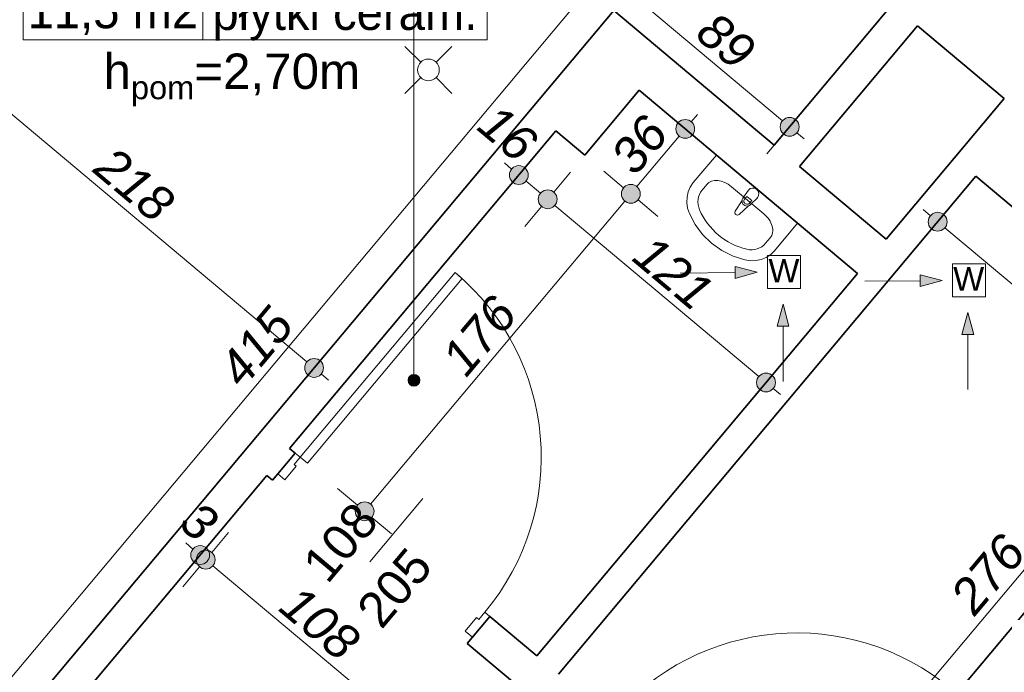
# Model space of a CAD drawing. Header units: millimetres. Extents: x -13944 to 84772, y -78836 to -35317.
# Tile 76 of 85: x 53567 to 57750, y -60520 to -57749. Entities that reach past the tile are written whole.
import ezdxf
from ezdxf.enums import TextEntityAlignment as Align

# ---------------------------------------------------------------- set-up
doc = ezdxf.new("R2010")
doc.units = ezdxf.units.MM
doc.header["$MEASUREMENT"] = 0
for name, color, linetype, lineweight in [('0_Nr_pióra__3', 7, 'Continuous', 20), ('_podkład_Nr_pióra__1', 7, 'Continuous', 0), ('Drzwi ArchiCAD_Nr_pióra__1', 7, 'Continuous', 0), ('Instalacje - Went_Klim_Nr_pióra__42', 150, 'Continuous', 13), ('Instalacje - Wod_Kan_Nr_pióra__22', 8, 'Continuous', 13), ('Konstrukcja - Ściany zew_Nr_pióra__6', 7, 'Continuous', 35), ('Metryczki pomieszczeń ArchiCADa_Nr_pióra__1', 7, 'Continuous', 0), ('Wnetrze - Sanitariaty_Nr_pióra__22', 8, 'Continuous', 13), ('Wymiarowanie - Ogólne_Nr_pióra__82', 114, 'Continuous', 13), ('Znaczniki drzwi ArchiCADa_Nr_pióra__1', 7, 'Continuous', 0), ('Znaczniki drzwi ArchiCADa_Nr_pióra__7', 7, 'Continuous', 70)]:
    doc.layers.add(name, color=color, linetype=linetype, lineweight=lineweight)
for name, color, linetype in [('_podkład', 7, 'Continuous'), ('Elementy modelu - Strefy', 7, 'Continuous'), ('Wymiarowanie - Ogólne', 7, 'Continuous')]:
    doc.layers.add(name, color=color, linetype=linetype)
doc.styles.add('GENERATED_STYLE_1', font='txt')
doc.styles.add('GENERATED_STYLE_2', font='txt')
doc.styles.add('GENERATED_STYLE_3', font='txt')
doc.styles.add('GENERATED_STYLE_4', font='txt')
doc.dimstyles.new('GENERATED_STYLE__1', dxfattribs={"dimtxt": 150, "dimasz": 152, "dimexe": 0.18, "dimexo": 0, "dimgap": 0.09, "dimtad": 1, "dimlfac": 0.1, "dimzin": 0, "dimdsep": 46, "dimtxsty": 'GENERATED_STYLE_3', "dimblk": 'ARROWHEAD_11', "dimblk1": 'ARROWHEAD_11', "dimblk2": 'ARROWHEAD_11', "dimcen": 0.09, "dimclrd": 114, "dimclre": 114, "dimclrt": 114, "dimazin": 0, "dimtfac": 1, "dimtdec": 4, "dimtmove": 0, "dimatfit": 3, "dimfxl": 1, "dimtolj": 1, "dimtzin": 0, "dimarcsym": 0})

# ---------------------------------------------------------------- blocks, each defined once
blk = doc.blocks.new('Magazyn_2_33_34', base_point=(54344.5, -57598.1))
at = {"layer": 'Metryczki pomieszczeń ArchiCADa_Nr_pióra__1', "linetype": 'Continuous'}
for p, q in [((53581.3, -57315.3), (55552.6, -57315.3)), ((53581.3, -57833.9), (53581.3, -57315.3)), ((53619.4, -57341.2), (54306.3, -57341.2)), ((53619.4, -57567.5), (53619.4, -57341.2)), ((54306.3, -57341.2), (54306.3, -57567.5)), ((54344.5, -57315.3), (54344.5, -57833.9)), ((55552.6, -57315.3), (55552.6, -57833.9)), ((53581.3, -57598.1), (55552.6, -57598.1)), ((54306.3, -57567.5), (53619.4, -57567.5)), ((55552.6, -57833.9), (53581.3, -57833.9))]:
    blk.add_line(p, q, dxfattribs=at)
at = {"layer": 'Metryczki pomieszczeń ArchiCADa_Nr_pióra__1'}
for tag, height, style, p in [('ROOM_NUMBER', 180, 'GENERATED_STYLE_2', (53962.9, -57443.2)), ('ROOM_NAME', 150, 'GENERATED_STYLE_1', (54948.6, -57469.7)), ('ROOM_CALC_AREA', 150, 'GENERATED_STYLE_1', (53962.9, -57710.2)), ('floor_f', 150, 'GENERATED_STYLE_1', (54948.6, -57717.2))]:
    blk.add_attdef(tag, text='', height=height, dxfattribs=dict(at, style=style)).set_placement(p, align=Align.MIDDLE_CENTER)
blk = doc.blocks.new('*D86')
at = {"layer": 'Wymiarowanie - Ogólne_Nr_pióra__82', "linetype": 'Continuous'}
for points in [[(58311.9, -55950.1), (58308.9, -55934.8), (58300.2, -55921.8), (58287.2, -55913.1), (58271.9, -55910.1), (58256.6, -55913.1), (58243.7, -55921.8), (58235, -55934.8), (58231.9, -55950.1), (58235, -55965.4), (58243.7, -55978.4), (58256.6, -55987), (58271.9, -55990.1), (58287.2, -55987), (58300.2, -55978.4), (58308.9, -55965.4)], [(61268.6, -58430.2), (61265.5, -58414.8), (61256.9, -58401.9), (61243.9, -58393.2), (61228.6, -58390.2), (61213.3, -58393.2), (61200.3, -58401.9), (61191.6, -58414.8), (61188.6, -58430.2), (61191.6, -58445.5), (61200.3, -58458.4), (61213.3, -58467.1), (61228.6, -58470.2), (61243.9, -58467.1), (61256.9, -58458.4), (61265.5, -58445.5)]]:
    blk.add_hatch(color=256, dxfattribs=at).paths.add_polyline_path(points)
for p, q in [((58297.6, -55919.4), (58368.3, -55835.2)), ((58175.5, -56065), (58246.2, -55980.7)), ((58302.6, -55975.8), (61197.9, -58404.4)), ((61254.3, -58399.5), (61325, -58315.2)), ((61132.2, -58545.1), (61202.9, -58460.8)), ((61259.2, -58455.9), (61289.9, -58481.6))]:
    blk.add_line(p, q, dxfattribs=at)
for centre in [(58271.9, -55950.1), (61228.6, -58430.2)]:
    blk.add_circle(centre, 40, dxfattribs=at)
at = {"layer": 'Wymiarowanie - Ogólne_Nr_pióra__82', "insert": (59638.7, -57057.4), "char_height": 150, "attachment_point": 7, "rotation": 320.0098, "style": 'GENERATED_STYLE_3'}
blk.add_mtext('\\A1;{\\fArial|b0|i1|c238|p38;386}', dxfattribs=at)
blk = doc.blocks.new('ARROWHEAD_11')
at = {"color": 0, "linetype": 'Continuous', "lineweight": 0}
blk.add_line((0, 0), (-1, 0), dxfattribs=at)
at = {"color": 0, "linetype": 'Continuous', "lineweight": 0, "const_width": 0.25, "flags": 128}
blk.add_lwpolyline([(-0.125, 0, 1), (0.125, 0, 1)], format="xyb", close=True, dxfattribs=at)
blk = doc.blocks.new('*D101')
at = {"layer": 'Wymiarowanie - Ogólne_Nr_pióra__82', "linetype": 'Continuous'}
for points in [[(39276.8, -39330.7), (39273.8, -39315.4), (39265.1, -39302.4), (39252.1, -39293.7), (39236.8, -39290.7), (39221.5, -39293.7), (39208.5, -39302.4), (39199.9, -39315.4), (39196.8, -39330.7), (39199.9, -39346), (39208.5, -39359), (39221.5, -39367.6), (39236.8, -39370.7), (39252.1, -39367.6), (39265.1, -39359), (39273.8, -39346)], [(61589.9, -58047.1), (61586.9, -58031.8), (61578.2, -58018.8), (61565.2, -58010.1), (61549.9, -58007.1), (61534.6, -58010.1), (61521.6, -58018.8), (61513, -58031.8), (61509.9, -58047.1), (61513, -58062.4), (61521.6, -58075.4), (61534.6, -58084), (61549.9, -58087.1), (61565.2, -58084), (61578.2, -58075.4), (61586.9, -58062.4)]]:
    blk.add_hatch(color=256, dxfattribs=at).paths.add_polyline_path(points)
for p, q in [((39262.5, -39300), (39333.2, -39215.7)), ((39175.5, -39279.3), (39206.2, -39305)), ((39140.4, -39445.6), (39211.1, -39361.3)), ((39267.5, -39356.4), (61519.3, -58021.4)), ((61575.6, -58016.4), (61646.3, -57932.2)), ((61453.5, -58162), (61524.2, -58077.7)), ((61580.6, -58072.8), (61611.2, -58098.5))]:
    blk.add_line(p, q, dxfattribs=at)
for centre in [(39236.8, -39330.7), (61549.9, -58047.1)]:
    blk.add_circle(centre, 40, dxfattribs=at)
at = {"layer": 'Wymiarowanie - Ogólne_Nr_pióra__82', "insert": (50150.5, -48446), "char_height": 150, "attachment_point": 7, "rotation": 320.0098, "style": 'GENERATED_STYLE_3'}
blk.add_mtext('\\A1;{\\fArial|b0|i1|c238|p38;2 912,5}', dxfattribs=at)
blk = doc.blocks.new('*D480')
at = {"layer": 'Wymiarowanie - Ogólne_Nr_pióra__82', "linetype": 'Continuous'}
for points in [[(53187.6, -57826.7), (53184.6, -57811.4), (53175.9, -57798.4), (53162.9, -57789.7), (53147.6, -57786.7), (53132.3, -57789.7), (53119.3, -57798.4), (53110.7, -57811.4), (53107.6, -57826.7), (53110.7, -57842), (53119.3, -57855), (53132.3, -57863.6), (53147.6, -57866.7), (53162.9, -57863.6), (53175.9, -57855), (53184.6, -57842)], [(54857.8, -59227.7), (54854.8, -59212.4), (54846.1, -59199.4), (54833.2, -59190.7), (54817.8, -59187.7), (54802.5, -59190.7), (54789.6, -59199.4), (54780.9, -59212.4), (54777.8, -59227.7), (54780.9, -59243), (54789.6, -59256), (54802.5, -59264.6), (54817.8, -59267.7), (54833.2, -59264.6), (54846.1, -59256), (54854.8, -59243)]]:
    blk.add_hatch(color=256, dxfattribs=at).paths.add_polyline_path(points)
for p, q in [((53178.3, -57852.4), (54787.2, -59202)), ((53051.2, -57941.6), (53121.9, -57857.3)), ((54843.5, -59197), (54914.2, -59112.8)), ((54721.4, -59342.6), (54792.1, -59258.3)), ((54848.5, -59253.4), (54879.1, -59279.1))]:
    blk.add_line(p, q, dxfattribs=at)
blk.add_circle((54817.8, -59227.7), 40, dxfattribs=at)
at = {"layer": 'Wymiarowanie - Ogólne_Nr_pióra__82', "insert": (53871.2, -58394.5), "char_height": 150, "attachment_point": 7, "rotation": 320.0098, "style": 'GENERATED_STYLE_3'}
blk.add_mtext('\\A1;{\\fArial|b0|i1|c238|p38;218}', dxfattribs=at)
blk = doc.blocks.new('*D495')
at = {"layer": 'Wymiarowanie - Ogólne_Nr_pióra__82', "linetype": 'Continuous'}
for points in [[(54592.7, -55401.7), (54589.7, -55386.3), (54581, -55373.4), (54568, -55364.7), (54552.7, -55361.7), (54537.4, -55364.7), (54524.4, -55373.4), (54515.7, -55386.3), (54512.7, -55401.7), (54515.7, -55417), (54524.4, -55429.9), (54537.4, -55438.6), (54552.7, -55441.7), (54568, -55438.6), (54581, -55429.9), (54589.7, -55417)], [(51411.5, -59194.1), (51408.5, -59178.8), (51399.8, -59165.8), (51386.8, -59157.2), (51371.5, -59154.1), (51356.2, -59157.2), (51343.3, -59165.8), (51334.6, -59178.8), (51331.5, -59194.1), (51334.6, -59209.4), (51343.3, -59222.4), (51356.2, -59231.1), (51371.5, -59234.1), (51386.8, -59231.1), (51399.8, -59222.4), (51408.5, -59209.4)]]:
    blk.add_hatch(color=256, dxfattribs=at).paths.add_polyline_path(points)
for p, q in [((54437.8, -55305.3), (54522.1, -55375.9)), ((54604.1, -55340.4), (54578.4, -55371)), ((54583.3, -55427.4), (54667.6, -55498)), ((54527, -55432.3), (51397.2, -59163.5)), ((51256.6, -59097.7), (51340.9, -59168.4)), ((51345.8, -59224.8), (51320.1, -59255.4)), ((51402.2, -59219.8), (51486.5, -59290.5))]:
    blk.add_line(p, q, dxfattribs=at)
for centre in [(54552.7, -55401.7), (51371.5, -59194.1)]:
    blk.add_circle(centre, 40, dxfattribs=at)
at = {"layer": 'Wymiarowanie - Ogólne_Nr_pióra__82', "insert": (52829.4, -57409.4), "char_height": 150, "attachment_point": 7, "rotation": 50.0098, "style": 'GENERATED_STYLE_3'}
blk.add_mtext('\\A1;{\\fArial|b0|i1|c238|p38;495}', dxfattribs=at)
blk = doc.blocks.new('*D496')
at = {"layer": 'Wymiarowanie - Ogólne_Nr_pióra__82', "linetype": 'Continuous'}
for points in [[(56023, -57619.2), (56019.9, -57603.9), (56011.3, -57591), (55998.3, -57582.3), (55983, -57579.2), (55967.7, -57582.3), (55954.7, -57591), (55946, -57603.9), (55943, -57619.2), (55946, -57634.5), (55954.7, -57647.5), (55967.7, -57656.2), (55983, -57659.2), (55998.3, -57656.2), (56011.3, -57647.5), (56019.9, -57634.5)], [(53355.8, -60798.9), (53352.8, -60783.6), (53344.1, -60770.6), (53331.1, -60762), (53315.8, -60758.9), (53300.5, -60762), (53287.5, -60770.6), (53278.9, -60783.6), (53275.8, -60798.9), (53278.9, -60814.2), (53287.5, -60827.2), (53300.5, -60835.9), (53315.8, -60838.9), (53331.1, -60835.9), (53344.1, -60827.2), (53352.8, -60814.2)]]:
    blk.add_hatch(color=256, dxfattribs=at).paths.add_polyline_path(points)
for p, q in [((55952.3, -57593.5), (55868.1, -57522.8)), ((56097.9, -57715.6), (56013.6, -57644.9)), ((53341.5, -60768.3), (55957.3, -57649.9)), ((53285.2, -60773.2), (53200.9, -60702.5)), ((53264.4, -60860.2), (53290.1, -60829.6)), ((53430.8, -60895.3), (53346.5, -60824.6))]:
    blk.add_line(p, q, dxfattribs=at)
for centre in [(55983, -57619.2), (53315.8, -60798.9)]:
    blk.add_circle(centre, 40, dxfattribs=at)
at = {"layer": 'Wymiarowanie - Ogólne_Nr_pióra__82', "insert": (54516.7, -59320.6), "char_height": 150, "attachment_point": 7, "rotation": 50.0098, "style": 'GENERATED_STYLE_3'}
blk.add_mtext('\\A1;{\\fArial|b0|i1|c238|p38;415}', dxfattribs=at)
blk = doc.blocks.new('*D498')
at = {"layer": 'Wymiarowanie - Ogólne_Nr_pióra__82', "linetype": 'Continuous'}
for points in [[(56196.4, -57631.9), (56193.4, -57616.6), (56184.7, -57603.6), (56171.7, -57594.9), (56156.4, -57591.9), (56141.1, -57594.9), (56128.1, -57603.6), (56119.5, -57616.6), (56116.4, -57631.9), (56119.5, -57647.2), (56128.1, -57660.2), (56141.1, -57668.8), (56156.4, -57671.9), (56171.7, -57668.8), (56184.7, -57660.2), (56193.4, -57647.2)], [(56878.3, -58203.8), (56875.3, -58188.5), (56866.6, -58175.6), (56853.6, -58166.9), (56838.3, -58163.8), (56823, -58166.9), (56810, -58175.6), (56801.3, -58188.5), (56798.3, -58203.8), (56801.3, -58219.1), (56810, -58232.1), (56823, -58240.8), (56838.3, -58243.8), (56853.6, -58240.8), (56866.6, -58232.1), (56875.3, -58219.1)]]:
    blk.add_hatch(color=256, dxfattribs=at).paths.add_polyline_path(points)
for p, q in [((56182.1, -57601.2), (56252.8, -57516.9)), ((56095.1, -57580.5), (56125.8, -57606.2)), ((56060, -57746.8), (56130.7, -57662.5)), ((56187.1, -57657.6), (56807.7, -58178.1)), ((56864, -58173.2), (56934.7, -58088.9)), ((56868.9, -58229.5), (56899.6, -58255.3)), ((56741.9, -58318.8), (56812.6, -58234.5))]:
    blk.add_line(p, q, dxfattribs=at)
for centre in [(56156.4, -57631.9), (56838.3, -58203.8)]:
    blk.add_circle(centre, 40, dxfattribs=at)
at = {"layer": 'Wymiarowanie - Ogólne_Nr_pióra__82', "insert": (56429.4, -57821.7), "char_height": 150, "attachment_point": 7, "rotation": 320.0098, "style": 'GENERATED_STYLE_3'}
blk.add_mtext('\\A1;{\\fArial|b0|i1|c238|p38;89}', dxfattribs=at)
blk = doc.blocks.new('*D505')
at = {"layer": 'Wymiarowanie - Ogólne_Nr_pióra__82', "linetype": 'Continuous'}
for points in [[(59179.4, -59721.6), (59176.3, -59706.3), (59167.6, -59693.3), (59154.7, -59684.6), (59139.4, -59681.6), (59124.1, -59684.6), (59111.1, -59693.3), (59102.4, -59706.3), (59099.4, -59721.6), (59102.4, -59736.9), (59111.1, -59749.9), (59124.1, -59758.5), (59139.4, -59761.6), (59154.7, -59758.5), (59167.6, -59749.9), (59176.3, -59736.9)], [(55941, -63581), (55938, -63565.7), (55929.3, -63552.8), (55916.3, -63544.1), (55901, -63541), (55885.7, -63544.1), (55872.7, -63552.8), (55864, -63565.7), (55861, -63581), (55864, -63596.3), (55872.7, -63609.3), (55885.7, -63618), (55901, -63621), (55916.3, -63618), (55929.3, -63609.3), (55938, -63596.3)]]:
    blk.add_hatch(color=256, dxfattribs=at).paths.add_polyline_path(points)
for p, q in [((59108.7, -59695.9), (59024.5, -59625.2)), ((59165.1, -59690.9), (59190.8, -59660.3)), ((55926.7, -63550.4), (59113.7, -59752.2)), ((59254.3, -59818), (59170, -59747.3)), ((55870.4, -63555.3), (55786.1, -63484.6)), ((55849.6, -63642.3), (55875.3, -63611.7)), ((56015.9, -63677.5), (55931.6, -63606.8))]:
    blk.add_line(p, q, dxfattribs=at)
for centre in [(59139.4, -59721.6), (55901, -63581)]:
    blk.add_circle(centre, 40, dxfattribs=at)
at = {"layer": 'Wymiarowanie - Ogólne_Nr_pióra__82', "insert": (57387.5, -61762.8), "char_height": 150, "attachment_point": 7, "rotation": 50.001, "style": 'GENERATED_STYLE_3'}
blk.add_mtext('\\A1;{\\fArial|b0|i1|c238|p38;504}', dxfattribs=at)
blk = doc.blocks.new('*D506')
at = {"layer": 'Wymiarowanie - Ogólne_Nr_pióra__82', "linetype": 'Continuous'}
for points in [[(57507.1, -58606.9), (57504.1, -58591.6), (57495.4, -58578.6), (57482.4, -58569.9), (57467.1, -58566.9), (57451.8, -58569.9), (57438.8, -58578.6), (57430.2, -58591.6), (57427.1, -58606.9), (57430.2, -58622.2), (57438.8, -58635.2), (57451.8, -58643.9), (57467.1, -58646.9), (57482.4, -58643.9), (57495.4, -58635.2), (57504.1, -58622.2)], [(58541.5, -59474.6), (58538.5, -59459.3), (58529.8, -59446.3), (58516.9, -59437.6), (58501.5, -59434.6), (58486.2, -59437.6), (58473.3, -59446.3), (58464.6, -59459.3), (58461.5, -59474.6), (58464.6, -59489.9), (58473.3, -59502.9), (58486.2, -59511.5), (58501.5, -59514.6), (58516.9, -59511.5), (58529.8, -59502.9), (58538.5, -59489.9)]]:
    blk.add_hatch(color=256, dxfattribs=at).paths.add_polyline_path(points)
for p, q in [((57492.8, -58576.3), (57563.5, -58492)), ((57405.8, -58555.5), (57436.5, -58581.2)), ((57370.7, -58721.8), (57441.4, -58637.5)), ((57497.8, -58632.6), (58470.9, -59448.9)), ((58527.3, -59443.9), (58597.9, -59359.7)), ((58405.2, -59589.5), (58475.8, -59505.2))]:
    blk.add_line(p, q, dxfattribs=at)
for centre in [(57467.1, -58606.9), (58501.5, -59474.6)]:
    blk.add_circle(centre, 40, dxfattribs=at)
at = {"layer": 'Wymiarowanie - Ogólne_Nr_pióra__82', "char_height": 150, "attachment_point": 7, "rotation": 320.0098, "style": 'GENERATED_STYLE_3'}
for s, insert in [('\\A1;{\\fArial|b0|i1|c238|p38;135}', (57785.6, -58834.9)), ('\\A1;{\\fArial|b0|i1|c238|p38;12}', (58315.8, -59279.6))]:
    blk.add_mtext(s, dxfattribs=dict(at, insert=insert))
blk = doc.blocks.new('*D520')
at = {"layer": 'Wymiarowanie - Ogólne_Nr_pióra__82', "linetype": 'Continuous'}
for points in [[(58612.6, -59205.5), (58609.6, -59190.2), (58600.9, -59177.2), (58588, -59168.5), (58572.6, -59165.5), (58557.3, -59168.5), (58544.4, -59177.2), (58535.7, -59190.2), (58532.6, -59205.5), (58535.7, -59220.8), (58544.4, -59233.8), (58557.3, -59242.4), (58572.6, -59245.5), (58588, -59242.4), (58600.9, -59233.8), (58609.6, -59220.8)], [(56839.1, -61319.1), (56836.1, -61303.8), (56827.4, -61290.9), (56814.5, -61282.2), (56799.1, -61279.1), (56783.8, -61282.2), (56770.9, -61290.9), (56762.2, -61303.8), (56759.1, -61319.1), (56762.2, -61334.5), (56770.9, -61347.4), (56783.8, -61356.1), (56799.1, -61359.1), (56814.5, -61356.1), (56827.4, -61347.4), (56836.1, -61334.5)]]:
    blk.add_hatch(color=256, dxfattribs=at).paths.add_polyline_path(points)
for p, q in [((58542, -59179.8), (58457.7, -59109.1)), ((58598.4, -59174.8), (58624.1, -59144.2)), ((58687.6, -59301.9), (58603.3, -59231.2)), ((56824.9, -61288.5), (58546.9, -59236.1)), ((56768.5, -61293.4), (56684.2, -61222.7)), ((56914.1, -61415.6), (56829.8, -61344.9))]:
    blk.add_line(p, q, dxfattribs=at)
blk.add_circle((58572.6, -59205.5), 40, dxfattribs=at)
at = {"layer": 'Wymiarowanie - Ogólne_Nr_pióra__82', "char_height": 150, "attachment_point": 7, "rotation": 50.001, "style": 'GENERATED_STYLE_3'}
for s, insert in [('\\A1;{\\fArial|b0|i1|c238|p38;276}', (57626.3, -60286.6)), ('\\A1;{\\fArial|b0|i1|c238|p38;15}', (56801.9, -61269.2))]:
    blk.add_mtext(s, dxfattribs=dict(at, insert=insert))
blk = doc.blocks.new('*D521')
at = {"layer": 'Wymiarowanie - Ogólne_Nr_pióra__82', "linetype": 'Continuous'}
for points in [[(54373.8, -60022.5), (54370.8, -60007.2), (54362.1, -59994.2), (54349.1, -59985.5), (54333.8, -59982.5), (54318.5, -59985.5), (54305.5, -59994.2), (54296.8, -60007.2), (54293.8, -60022.5), (54296.8, -60037.8), (54305.5, -60050.8), (54318.5, -60059.4), (54333.8, -60062.5), (54349.1, -60059.4), (54362.1, -60050.8), (54370.8, -60037.8)], [(54397.2, -60042.1), (54394.2, -60026.8), (54385.5, -60013.8), (54372.5, -60005.1), (54357.2, -60002.1), (54341.9, -60005.1), (54328.9, -60013.8), (54320.2, -60026.8), (54317.2, -60042.1), (54320.2, -60057.4), (54328.9, -60070.4), (54341.9, -60079.1), (54357.2, -60082.1), (54372.5, -60079.1), (54385.5, -60070.4), (54394.2, -60057.4)]]:
    blk.add_hatch(color=256, dxfattribs=at).paths.add_polyline_path(points)
for p, q in [((54359.5, -59991.8), (54430.2, -59907.6)), ((54382.9, -60011.5), (54453.6, -59927.2)), ((54272.5, -59971.1), (54303.2, -59996.8)), ((54333.8, -60022.5), (54333.8, -60022.5)), ((54237.4, -60137.4), (54308.1, -60053.1))]:
    blk.add_line(p, q, dxfattribs=at)
for centre in [(54333.8, -60022.5), (54357.2, -60042.1)]:
    blk.add_circle(centre, 40, dxfattribs=at)
at = {"layer": 'Wymiarowanie - Ogólne_Nr_pióra__82', "insert": (54235.2, -59900.6), "char_height": 150, "attachment_point": 7, "rotation": 320.001, "style": 'GENERATED_STYLE_3'}
blk.add_mtext('\\A1;{\\fArial|b0|i1|c238|p38;3}', dxfattribs=at)
blk = doc.blocks.new('*D522')
at = {"layer": 'Wymiarowanie - Ogólne_Nr_pióra__82', "linetype": 'Continuous'}
for points in [[(54373.8, -60022.5), (54370.8, -60007.2), (54362.1, -59994.2), (54349.1, -59985.5), (54333.8, -59982.5), (54318.5, -59985.5), (54305.5, -59994.2), (54296.8, -60007.2), (54293.8, -60022.5), (54296.8, -60037.8), (54305.5, -60050.8), (54318.5, -60059.4), (54333.8, -60062.5), (54349.1, -60059.4), (54362.1, -60050.8), (54370.8, -60037.8)], [(54397.2, -60042.1), (54394.2, -60026.8), (54385.5, -60013.8), (54372.5, -60005.1), (54357.2, -60002.1), (54341.9, -60005.1), (54328.9, -60013.8), (54320.2, -60026.8), (54317.2, -60042.1), (54320.2, -60057.4), (54328.9, -60070.4), (54341.9, -60079.1), (54357.2, -60082.1), (54372.5, -60079.1), (54385.5, -60070.4), (54394.2, -60057.4)], [(55224.5, -60736.3), (55221.5, -60721), (55212.8, -60708), (55199.8, -60699.3), (55184.5, -60696.3), (55169.2, -60699.3), (55156.3, -60708), (55147.6, -60721), (55144.5, -60736.3), (55147.6, -60751.6), (55156.3, -60764.6), (55169.2, -60773.3), (55184.5, -60776.3), (55199.8, -60773.3), (55212.8, -60764.6), (55221.5, -60751.6)]]:
    blk.add_hatch(color=256, dxfattribs=at).paths.add_polyline_path(points)
for p, q in [((54387.8, -60067.8), (55153.9, -60710.6)), ((54260.8, -60157), (54331.5, -60072.7)), ((55210.2, -60705.7), (55281, -60621.4))]:
    blk.add_line(p, q, dxfattribs=at)
blk.add_circle((55184.5, -60736.3), 40, dxfattribs=at)
at = {"layer": 'Wymiarowanie - Ogólne_Nr_pióra__82', "insert": (54659.4, -60256.5), "char_height": 150, "attachment_point": 7, "rotation": 320.001, "style": 'GENERATED_STYLE_3'}
blk.add_mtext('\\A1;{\\fArial|b0|i1|c238|p38;108}', dxfattribs=at)
blk = doc.blocks.new('*D523')
at = {"layer": 'Wymiarowanie - Ogólne_Nr_pióra__82', "linetype": 'Continuous'}
for points in [[(55224.5, -60736.3), (55221.5, -60721), (55212.8, -60708), (55199.8, -60699.3), (55184.5, -60696.3), (55169.2, -60699.3), (55156.3, -60708), (55147.6, -60721), (55144.5, -60736.3), (55147.6, -60751.6), (55156.3, -60764.6), (55169.2, -60773.3), (55184.5, -60776.3), (55199.8, -60773.3), (55212.8, -60764.6), (55221.5, -60751.6)], [(55722.5, -61154.1), (55719.4, -61138.8), (55710.8, -61125.8), (55697.8, -61117.1), (55682.5, -61114.1), (55667.2, -61117.1), (55654.2, -61125.8), (55645.5, -61138.8), (55642.5, -61154.1), (55645.5, -61169.4), (55654.2, -61182.4), (55667.2, -61191.1), (55682.5, -61194.1), (55697.8, -61191.1), (55710.8, -61182.4), (55719.4, -61169.4)]]:
    blk.add_hatch(color=256, dxfattribs=at).paths.add_polyline_path(points)
for p, q in [((55088.1, -60851.2), (55158.8, -60766.9)), ((55215.2, -60762), (55651.8, -61128.4)), ((55708.2, -61123.5), (55778.9, -61039.2))]:
    blk.add_line(p, q, dxfattribs=at)
blk.add_circle((55682.5, -61154.1), 40, dxfattribs=at)
at = {"layer": 'Wymiarowanie - Ogólne_Nr_pióra__82', "insert": (55365.6, -60849.1), "char_height": 150, "attachment_point": 7, "rotation": 320.001, "style": 'GENERATED_STYLE_3'}
blk.add_mtext('\\A1;{\\fArial|b0|i1|c238|p38;65}', dxfattribs=at)
blk = doc.blocks.new('*D525')
at = {"layer": 'Wymiarowanie - Ogólne_Nr_pióra__82', "linetype": 'Continuous'}
for points in [[(56203.5, -58488.2), (56200.4, -58472.9), (56191.8, -58459.9), (56178.8, -58451.2), (56163.5, -58448.2), (56148.2, -58451.2), (56135.2, -58459.9), (56126.5, -58472.9), (56123.5, -58488.2), (56126.5, -58503.5), (56135.2, -58516.5), (56148.2, -58525.2), (56163.5, -58528.2), (56178.8, -58525.2), (56191.8, -58516.5), (56200.4, -58503.5)], [(55072.4, -59836.6), (55069.3, -59821.3), (55060.7, -59808.3), (55047.7, -59799.7), (55032.4, -59796.6), (55017.1, -59799.7), (55004.1, -59808.3), (54995.4, -59821.3), (54992.4, -59836.6), (54995.4, -59851.9), (55004.1, -59864.9), (55017.1, -59873.6), (55032.4, -59876.6), (55047.7, -59873.6), (55060.7, -59864.9), (55069.3, -59851.9)]]:
    blk.add_hatch(color=256, dxfattribs=at).paths.add_polyline_path(points)
for p, q in [((56132.8, -58462.5), (56048.5, -58391.8)), ((55058.1, -59806), (56137.8, -58518.8)), ((56278.4, -58584.6), (56194.1, -58513.9)), ((55001.7, -59810.9), (54917.5, -59740.2)), ((55147.3, -59933), (55063, -59862.3)), ((54981, -59897.9), (55006.7, -59867.3))]:
    blk.add_line(p, q, dxfattribs=at)
blk.add_circle((55032.4, -59836.6), 40, dxfattribs=at)
at = {"layer": 'Wymiarowanie - Ogólne_Nr_pióra__82', "insert": (55465.2, -59274), "char_height": 150, "attachment_point": 7, "rotation": 50.0098, "style": 'GENERATED_STYLE_3'}
blk.add_mtext('\\A1;{\\fArial|b0|i1|c238|p38;176}', dxfattribs=at)
blk = doc.blocks.new('*D526')
at = {"layer": 'Wymiarowanie - Ogólne_Nr_pióra__82', "linetype": 'Continuous'}
for points in [[(56434.7, -58212.6), (56431.6, -58197.3), (56423, -58184.3), (56410, -58175.6), (56394.7, -58172.6), (56379.4, -58175.6), (56366.4, -58184.3), (56357.7, -58197.3), (56354.7, -58212.6), (56357.7, -58227.9), (56366.4, -58240.9), (56379.4, -58249.5), (56394.7, -58252.6), (56410, -58249.5), (56423, -58240.9), (56431.6, -58227.9)], [(56203.5, -58488.2), (56200.4, -58472.9), (56191.8, -58459.9), (56178.8, -58451.2), (56163.5, -58448.2), (56148.2, -58451.2), (56135.2, -58459.9), (56126.5, -58472.9), (56123.5, -58488.2), (56126.5, -58503.5), (56135.2, -58516.5), (56148.2, -58525.2), (56163.5, -58528.2), (56178.8, -58525.2), (56191.8, -58516.5), (56200.4, -58503.5)]]:
    blk.add_hatch(color=256, dxfattribs=at).paths.add_polyline_path(points)
for p, q in [((56364, -58186.9), (56279.8, -58116.2)), ((56420.4, -58181.9), (56446.1, -58151.3)), ((56189.2, -58457.6), (56369, -58243.2)), ((56509.6, -58309), (56425.3, -58238.3)), ((56132.8, -58462.5), (56048.5, -58391.8)), ((56278.4, -58584.6), (56194.1, -58513.9))]:
    blk.add_line(p, q, dxfattribs=at)
for centre in [(56394.7, -58212.6), (56163.5, -58488.2)]:
    blk.add_circle(centre, 40, dxfattribs=at)
at = {"layer": 'Wymiarowanie - Ogólne_Nr_pióra__82', "insert": (56182.9, -58418.3), "char_height": 150, "attachment_point": 7, "rotation": 50.0098, "style": 'GENERATED_STYLE_3'}
blk.add_mtext('\\A1;{\\fArial|b0|i1|c238|p38;36}', dxfattribs=at)
blk = doc.blocks.new('*D527')
at = {"layer": 'Wymiarowanie - Ogólne_Nr_pióra__82', "linetype": 'Continuous'}
for points in [[(55727.6, -58408.6), (55724.5, -58393.3), (55715.9, -58380.4), (55702.9, -58371.7), (55687.6, -58368.6), (55672.3, -58371.7), (55659.3, -58380.4), (55650.6, -58393.3), (55647.6, -58408.6), (55650.6, -58423.9), (55659.3, -58436.9), (55672.3, -58445.6), (55687.6, -58448.6), (55702.9, -58445.6), (55715.9, -58436.9), (55724.5, -58423.9)], [(55850.2, -58511.5), (55847.1, -58496.2), (55838.5, -58483.2), (55825.5, -58474.5), (55810.2, -58471.5), (55794.9, -58474.5), (55781.9, -58483.2), (55773.2, -58496.2), (55770.2, -58511.5), (55773.2, -58526.8), (55781.9, -58539.8), (55794.9, -58548.4), (55810.2, -58551.5), (55825.5, -58548.4), (55838.5, -58539.8), (55847.1, -58526.8)]]:
    blk.add_hatch(color=256, dxfattribs=at).paths.add_polyline_path(points)
for p, q in [((55713.3, -58378), (55784, -58293.7)), ((55626.3, -58357.2), (55656.9, -58382.9)), ((55835.9, -58480.8), (55906.6, -58396.5)), ((55591.2, -58523.6), (55661.9, -58439.3)), ((55718.2, -58434.3), (55779.5, -58485.8))]:
    blk.add_line(p, q, dxfattribs=at)
blk.add_circle((55687.6, -58408.6), 40, dxfattribs=at)
at = {"layer": 'Wymiarowanie - Ogólne_Nr_pióra__82', "insert": (55501.8, -58213.6), "char_height": 150, "attachment_point": 7, "rotation": 320.0098, "style": 'GENERATED_STYLE_3'}
blk.add_mtext('\\A1;{\\fArial|b0|i1|c238|p38;16}', dxfattribs=at)
blk = doc.blocks.new('*D528')
at = {"layer": 'Wymiarowanie - Ogólne_Nr_pióra__82', "linetype": 'Continuous'}
for points in [[(55850.2, -58511.5), (55847.1, -58496.2), (55838.5, -58483.2), (55825.5, -58474.5), (55810.2, -58471.5), (55794.9, -58474.5), (55781.9, -58483.2), (55773.2, -58496.2), (55770.2, -58511.5), (55773.2, -58526.8), (55781.9, -58539.8), (55794.9, -58548.4), (55810.2, -58551.5), (55825.5, -58548.4), (55838.5, -58539.8), (55847.1, -58526.8)], [(56777.8, -59289.6), (56774.8, -59274.3), (56766.1, -59261.3), (56753.1, -59252.6), (56737.8, -59249.6), (56722.5, -59252.6), (56709.6, -59261.3), (56700.9, -59274.3), (56697.8, -59289.6), (56700.9, -59304.9), (56709.6, -59317.9), (56722.5, -59326.6), (56737.8, -59329.6), (56753.1, -59326.6), (56766.1, -59317.9), (56774.8, -59304.9)]]:
    blk.add_hatch(color=256, dxfattribs=at).paths.add_polyline_path(points)
for p, q in [((55713.8, -58626.4), (55784.5, -58542.1)), ((55840.8, -58537.2), (56707.2, -59263.9)), ((56763.5, -59259), (56834.2, -59174.7)), ((56768.5, -59315.3), (56799.1, -59341)), ((56641.4, -59404.5), (56712.1, -59320.2))]:
    blk.add_line(p, q, dxfattribs=at)
for centre in [(55810.2, -58511.5), (56737.8, -59289.6)]:
    blk.add_circle(centre, 40, dxfattribs=at)
at = {"layer": 'Wymiarowanie - Ogólne_Nr_pióra__82', "insert": (56162.5, -58767.8), "char_height": 150, "attachment_point": 7, "rotation": 320.0098, "style": 'GENERATED_STYLE_3'}
blk.add_mtext('\\A1;{\\fArial|b0|i1|c238|p38;121}', dxfattribs=at)

msp = doc.modelspace()

# ---------------------------------------------------------------- hatches: boundary and pattern name
at = {"layer": '_podkład', "linetype": 'Continuous', "lineweight": 0, "true_color": 0x000000}
msp.add_hatch(color=18, dxfattribs=at).paths.add_polyline_path([(55266.894, -59280.166), (55264.991, -59270.599), (55259.572, -59262.489), (55251.461, -59257.069), (55241.894, -59255.166), (55232.327, -59257.069), (55224.217, -59262.489), (55218.797, -59270.599), (55216.894, -59280.166), (55218.797, -59289.733), (55224.217, -59297.844), (55232.327, -59303.263), (55241.894, -59305.166), (55251.461, -59303.263), (55259.572, -59297.844), (55264.991, -59289.733)])
at = {"layer": 'Instalacje - Went_Klim_Nr_pióra__42', "linetype": 'Continuous'}
for points in [[(56700.491, -58821.558), (56606.947, -58797.482), (56607.442, -58847.48)], [(57485.656, -58856.515), (57392.112, -58832.439), (57392.607, -58882.437)], [(56810.203, -58957.359), (56785.203, -59050.66), (56835.203, -59050.66)], [(57595.368, -58992.315), (57570.368, -59085.617), (57620.368, -59085.617)]]:
    msp.add_hatch(color=256, dxfattribs=at).paths.add_polyline_path(points)

# ---------------------------------------------------------------- linework, layer by layer
at = {"layer": '_podkład_Nr_pióra__1', "linetype": 'Continuous'}
msp.add_line((55241.894, -55285.21), (55241.894, -59255.166), dxfattribs=at)
msp.add_circle((55241.894, -59280.166), 25, dxfattribs=at)
at = {"layer": 'Drzwi ArchiCAD_Nr_pióra__1', "linetype": 'Continuous'}
for p, q in [((55416.944, -58822.664), (54758.743, -59607.105)), ((54789.385, -59632.816), (55447.586, -58848.375)), ((55447.586, -58848.375), (55416.944, -58822.664)), ((54663.374, -59677.204), (54737.293, -59589.107)), ((54737.293, -59589.107), (54663.374, -59677.204)), ((54758.743, -59607.105), (54733.032, -59637.747)), ((54737.293, -59589.107), (54758.743, -59607.105)), ((54758.743, -59607.105), (54789.385, -59632.816)), ((54742.225, -59645.461), (54694.017, -59702.915)), ((54733.032, -59637.747), (54742.225, -59645.461)), ((54694.017, -59702.915), (54663.374, -59677.204)), ((55517.473, -60295.948), (55543.184, -60265.306)), ((55543.184, -60265.306), (55564.634, -60283.304)), ((55460.072, -60345.689), (55508.28, -60288.235)), ((55564.634, -60283.304), (55490.714, -60371.4)), ((55564.634, -60283.304), (55490.714, -60371.4)), ((55508.28, -60288.235), (55517.473, -60295.948)), ((55490.714, -60371.4), (55460.072, -60345.689))]:
    msp.add_line(p, q, dxfattribs=at)
for centre, start, end in [((54758.743, -59607.105), 320.000993, 50.000993), ((56868.46, -61377.306), 50.000993, 140.000993)]:
    msp.add_arc(centre, 1024, start, end, dxfattribs=at)
at = {"layer": 'Instalacje - Went_Klim_Nr_pióra__42', "linetype": 'Continuous'}
for p, q in [((56744.831, -58750.391), (56884.831, -58750.391)), ((56744.831, -58890.391), (56744.831, -58750.391)), ((56884.831, -58750.391), (56884.831, -58890.391)), ((56700.491, -58821.558), (56606.947, -58797.482)), ((56607.442, -58847.48), (56606.947, -58797.482)), ((57529.996, -58785.348), (57669.996, -58785.348)), ((57529.996, -58925.348), (57529.996, -58785.348)), ((57669.996, -58785.348), (57669.996, -58925.348)), ((56372.815, -58824.801), (56607.195, -58822.481)), ((56700.491, -58821.558), (56607.442, -58847.48)), ((57157.98, -58859.758), (57392.36, -58857.438)), ((57485.656, -58856.515), (57392.112, -58832.439)), ((57392.607, -58882.437), (57392.112, -58832.439)), ((57485.656, -58856.515), (57392.607, -58882.437)), ((56884.831, -58890.391), (56744.831, -58890.391)), ((57669.996, -58925.348), (57529.996, -58925.348)), ((56810.203, -58957.359), (56785.203, -59050.66)), ((56810.203, -58957.359), (56835.203, -59050.66)), ((57595.368, -58992.315), (57570.368, -59085.617)), ((57595.368, -58992.315), (57620.368, -59085.617)), ((56835.203, -59050.66), (56785.203, -59050.66)), ((56810.203, -59285.051), (56810.203, -59050.66)), ((57620.368, -59085.617), (57570.368, -59085.617)), ((57595.368, -59320.008), (57595.368, -59085.617))]:
    msp.add_line(p, q, dxfattribs=at)
at = {"layer": 'Instalacje - Wod_Kan_Nr_pióra__22', "linetype": 'Continuous'}
for p, q in [((55203.495, -57862.213), (55270.812, -57929.529)), ((55403.495, -57862.213), (55336.179, -57929.529)), ((55203.495, -58062.213), (55270.812, -57994.897)), ((55403.495, -58062.213), (55336.179, -57994.897))]:
    msp.add_line(p, q, dxfattribs=at)
msp.add_circle((55303.495, -57962.213), 46.222, dxfattribs=at)
at = {"layer": 'Konstrukcja - Ściany zew_Nr_pióra__6', "linetype": 'Continuous'}
for p, q in [((54737.293, -59589.107), (54663.374, -59677.204)), ((54663.374, -59677.204), (54640.877, -59704.016)), ((55564.634, -60283.304), (55490.714, -60371.4)), ((55490.714, -60371.4), (55468.217, -60398.212))]:
    msp.add_line(p, q, dxfattribs=at)
at = {"layer": 'Konstrukcja - Ściany zew_Nr_pióra__6', "linetype": 'Continuous', "flags": 128}
for points in [[(57274.057, -57684.347), (56772.888, -58281.824)], [(56091.004, -57709.854), (55737.694, -58131.058)], [(56772.888, -58281.824), (56091.004, -57709.854)], [(56880.15, -58371.796), (57381.318, -57774.319)], [(57381.318, -57774.319), (57749.686, -58083.31)], [(55967.54, -58323.855), (56198.746, -58048.22)], [(56198.746, -58048.22), (57126.413, -58826.355)], [(57749.686, -58083.31), (57537.031, -58336.83)], [(55737.694, -58131.058), (53423.86, -60889.537)], [(54713.88, -59569.462), (55844.956, -58221.03)], [(55844.956, -58221.03), (55967.54, -58323.855)], [(57537.031, -58336.83), (57248.518, -58680.786)], [(57248.518, -58680.786), (56880.15, -58371.796)], [(55855.924, -60527.717), (57628.97, -58413.949)], [(57628.97, -58413.949), (58663.508, -59281.728)], [(57126.413, -58826.355), (55763.997, -60450.584)], [(58643.423, -59305.473), (56889.91, -61395.303)], [(54737.293, -59589.107), (54713.88, -59569.462)], [(53531.121, -60979.508), (54617.482, -59684.385)], [(54617.482, -59684.385), (54640.877, -59704.016)], [(55763.997, -60450.584), (55564.634, -60283.304)], [(55468.217, -60398.212), (55966.154, -60816.015)]]:
    msp.add_lwpolyline(points, dxfattribs=at)
at = {"layer": 'Wnetrze - Sanitariaty_Nr_pióra__22', "linetype": 'Continuous'}
for p, q in [((56429.028, -58440.725), (56527.179, -58323.713)), ((56527.179, -58323.713), (56871.949, -58612.908)), ((56402.17, -58502.505), (56407.195, -58480.16)), ((56407.195, -58480.16), (56416.244, -58459.345)), ((56416.244, -58459.345), (56429.028, -58440.725)), ((56486.133, -58448.757), (56466.503, -58472.16)), ((56591.732, -58458.19), (56728.291, -58572.737)), ((56639.454, -58507.295), (56663.35, -58472.582)), ((56401.331, -58525.666), (56402.17, -58502.505)), ((56606.907, -58561.501), (56635.845, -58516.685)), ((56656.076, -58498.993), (56646.519, -58510.387)), ((56676.915, -58516.474), (56656.076, -58498.993)), ((56667.358, -58527.867), (56676.915, -58516.474)), ((56701.658, -58504.715), (56671.632, -58534.286)), ((56404.704, -58548.904), (56401.331, -58525.666)), ((56412.182, -58571.474), (56404.704, -58548.904)), ((56663.013, -58539.474), (56623.915, -58575.768)), ((56436.814, -58618.189), (56412.182, -58571.474)), ((56468.634, -58660.803), (56436.814, -58618.189)), ((56871.949, -58612.908), (56773.797, -58729.921)), ((56506.773, -58698.15), (56468.634, -58660.803)), ((56755.953, -58675.084), (56736.322, -58698.486)), ((56550.185, -58729.209), (56506.773, -58698.15)), ((56597.686, -58753.13), (56550.185, -58729.209)), ((56773.797, -58729.921), (56757.686, -58745.75)), ((56647.974, -58769.258), (56597.686, -58753.13)), ((56671.501, -58772.695), (56647.974, -58769.258)), ((56694.971, -58771.973), (56671.501, -58772.695)), ((56717.633, -58767.117), (56694.971, -58771.973)), ((56738.763, -58758.282), (56717.633, -58767.117)), ((56757.686, -58745.75), (56738.763, -58758.282))]:
    msp.add_line(p, q, dxfattribs=at)
for centre, radius, start, end in [((56682.504, -58488.648), 25, 320.009795, 140.009795), ((56656.764, -58519.335), 21.086, 172.78082, 287.238769), ((56656.764, -58519.335), 21.086, 145.179402, 172.78082), ((56656.939, -58519.127), 13.6, 140.009795, 320.009795), ((56616.304, -58567.57), 11.187, 147.148719, 312.87087), ((56656.764, -58519.335), 21.086, 287.238769, 314.840187)]:
    msp.add_arc(centre, radius, start, end, dxfattribs=at)
for centre, major_axis, ratio, start_param, end_param in [((56552.838, -58504.71), (66.693, -55.943), 0.69657392, 1.57079633, 3.14159265), ((56533.118, -58528.037), (66.615, -55.878), 0.92929293, 3.14159265, 4.21541415), ((56699.564, -58468.31), (209.86, -176.032), 0.92929293, 4.21541414, 5.20936382), ((56689.247, -58619.131), (66.693, -55.943), 0.69657392, 0, 1.57079633), ((56669.707, -58642.609), (66.615, -55.878), 0.92929293, 5.20936381, 6.28318531)]:
    msp.add_ellipse(centre, major_axis=major_axis, ratio=ratio, start_param=start_param, end_param=end_param, dxfattribs=at)
for p in [(56639.454, -58507.295), (56701.658, -58504.715), (56606.907, -58561.501), (56663.013, -58539.474)]:
    msp.add_point(p, dxfattribs=at)
at = {"layer": 'Znaczniki drzwi ArchiCADa_Nr_pióra__1', "linetype": 'Continuous'}
msp.add_line((55279.518, -59782.994), (55054.547, -60051.114), dxfattribs=at)

# ---------------------------------------------------------------- block references
at = {"layer": 'Elementy modelu - Strefy', "linetype": 'Continuous'}
ref = msp.add_blockref('Magazyn_2_33_34', (54344.474, -57598.144), dxfattribs=at)
ref.add_attrib('ROOM_NAME', 'Magazyn', dxfattribs={"layer": 'Metryczki pomieszczeń ArchiCADa_Nr_pióra__1', "color": 7, "height": 150, "style": 'GENERATED_STYLE_1'}).set_placement((54948.556, -57469.741), align=Align.MIDDLE_CENTER)
ref.add_attrib('ROOM_NUMBER', '2/33', dxfattribs={"layer": 'Metryczki pomieszczeń ArchiCADa_Nr_pióra__1', "color": 7, "height": 180, "style": 'GENERATED_STYLE_2'}).set_placement((53962.874, -57443.195), align=Align.MIDDLE_CENTER)
ref.add_attrib('ROOM_CALC_AREA', '11,5 m2', dxfattribs={"layer": 'Metryczki pomieszczeń ArchiCADa_Nr_pióra__1', "color": 7, "height": 150, "style": 'GENERATED_STYLE_1'}).set_placement((53962.874, -57710.196), align=Align.MIDDLE_CENTER)
ref.add_attrib('floor_f', 'płytki ceram.', dxfattribs={"layer": 'Metryczki pomieszczeń ArchiCADa_Nr_pióra__1', "color": 7, "height": 150, "style": 'GENERATED_STYLE_1'}).set_placement((54948.556, -57717.241), align=Align.MIDDLE_CENTER)

# ---------------------------------------------------------------- texts
at = {"layer": '0_Nr_pióra__3', "linetype": 'Continuous', "insert": (54468.373, -57848.85), "char_height": 150, "attachment_point": 2, "style": 'GENERATED_STYLE_4'}
msp.add_mtext('\\A1;{\\fArial|b0|i0|c0|p38;h\\fArial|b0|i0|c0|p38;\\A1{\\H.66x;\\S ^ pom;}\\fArial|b0|i0|c0|p38;=2,70m}', dxfattribs=at)
at = {"layer": 'Instalacje - Went_Klim_Nr_pióra__42', "linetype": 'Continuous', "char_height": 100, "attachment_point": 6, "style": 'GENERATED_STYLE_1'}
for insert in [(56879.745, -58814.677), (57664.91, -58849.634)]:
    msp.add_mtext('\\A1;{\\fArial|b0|i0|c238|p38;W}', dxfattribs=dict(at, insert=insert))
at = {"layer": 'Znaczniki drzwi ArchiCADa_Nr_pióra__7', "char_height": 150, "attachment_point": 7, "rotation": 50.000993, "style": 'GENERATED_STYLE_1'}
for s, insert in [('\\A1;{\\fArial|b0|i0|c238|p38;108}', (54875.901, -60151.182)), ('\\A1;{\\fArial|b0|i0|c238|p38;205}', (55105.718, -60344.014))]:
    msp.add_mtext(s, dxfattribs=dict(at, insert=insert))

# ---------------------------------------------------------------- dimensions: what is measured, and where the dimension line sits
at = {"layer": 'Wymiarowanie - Ogólne', "color": 114, "linetype": 'Continuous', "lineweight": 13}
for base, p1, p2, angle, text, picture, middle, turn in [((61549.91, -58047.075), (38648.328, -40032.25), (60961.418, -58748.656), 320.009795, '2 912,5', '*D101', (50460.844, -48608.426), 320.009795), ((61228.581, -58430.152), (57307.951, -57099.325), (60640.089, -59131.734), 320.009795, '386', '*D86', (59817.738, -57109.677), 320.009795), ((55982.975, -57619.238), (53423.86, -60889.537), (56091.004, -57709.854), 50.009795, '415', '*D496', (54568.956, -59141.6), 50.009795), ((56394.674, -58212.567), (55919.706, -58283.732), (56273.496, -58110.921), 50.009795, '36', '*D526', (56198.626, -58282.905), 50.009795), ((56737.838, -59289.602), (55921.497, -58378.747), (57080.37, -58881.247), 320.009795, '121', '*D528', (56341.484, -58820.088), 320.009795), ((58501.549, -59474.592), (57521.089, -58542.561), (58591.199, -59367.714), 320.009795, '135', '*D506', (57964.602, -58887.149), 320.009795), ((58572.647, -59205.489), (55855.924, -60527.717), (58663.508, -59281.728), 50.000993, '276', '*D520', (57678.625, -60107.626), 50.000993), ((59139.363, -59721.578), (55402.823, -63163.035), (58641.184, -59303.571), 50.000993, '504', '*D505', (57439.747, -61583.819), 50.000993), ((54357.198, -60042.103), (54617.482, -59684.385), (54640.877, -59704.016), 320.000993, '3', '*D521', (54327.052, -59879.743), 320.000993)]:
    dim = msp.add_linear_dim(base=base, p1=p1, p2=p2, angle=angle, text=text, dimstyle='GENERATED_STYLE__1', dxfattribs=at)
    dim.commit()
    dim.dimension.update_dxf_attribs({"geometry": picture, "text_midpoint": middle, "dimtype": 160, "text_rotation": turn})
for base, p1, p2, angle, picture, middle, turn in [((51371.535, -59194.134), (54663.724, -55494.778), (51581.538, -59370.286), 230.009795, '*D495', (52881.672, -57230.414), 50.009795), ((56838.304, -58203.838), (56091.004, -57709.854), (56772.888, -58281.824), 320.009795, '*D498', (56564.84, -57837.407), 320.009795), ((54817.843, -59227.674), (53375.385, -57555.171), (54979.658, -59034.764), 320.009795, '*D480', (54050.218, -58446.735), 320.009795), ((55810.171, -58511.466), (55798.912, -58275.922), (55921.497, -58378.747), 320.009795, '*D527', (55637.208, -58229.336), 320.009795), ((56163.469, -58488.202), (54788.631, -59632.163), (55919.706, -58283.732), 50.009795, '*D525', (55517.485, -59094.939), 50.009795), ((55184.538, -60736.3), (54640.877, -59704.016), (55468.217, -60398.212), 320.000993, '*D522', (54838.359, -60308.766), 320.000993), ((55682.474, -61154.103), (55468.217, -60398.212), (55966.154, -60816.015), 320.000993, '*D523', (55500.997, -60864.766), 320.000993)]:
    dim = msp.add_linear_dim(base=base, p1=p1, p2=p2, angle=angle, dimstyle='GENERATED_STYLE__1', dxfattribs=at)
    dim.commit()
    dim.dimension.update_dxf_attribs({"geometry": picture, "text_midpoint": middle, "dimtype": 160, "text_rotation": turn})

doc.saveas('drawing.dxf')
